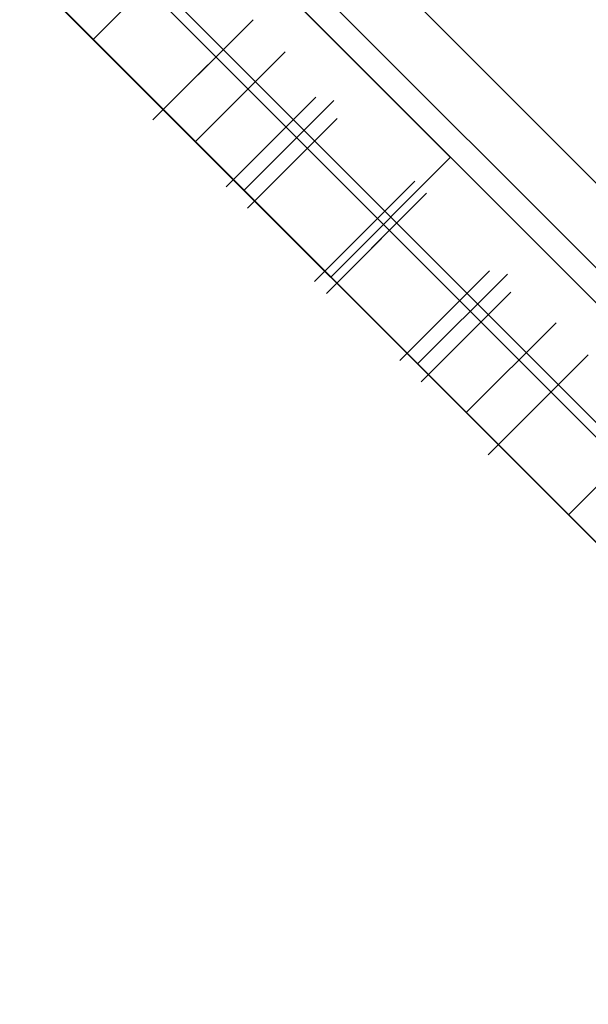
# Model space of a CAD drawing. Header units: millimetres. Extents: x -1030 to 192, y -442 to 180.
# Tile 225 of 256: x 132.43 to 139.15, y 115.62 to 127.26. Entities that reach past the tile are written whole.
import ezdxf

# ---------------------------------------------------------------- set-up
doc = ezdxf.new("R2010")
doc.units = ezdxf.units.MM
doc.header["$MEASUREMENT"] = 0
doc.layers.add('OVIDIO 120x60x72h', color=7, linetype='Continuous')

msp = doc.modelspace()

# ---------------------------------------------------------------- linework, layer by layer
at = {"layer": 'OVIDIO 120x60x72h', "extrusion": (-0.202852, -0.108979, 0.973126)}
for points in [[(-69.616, 231.68), (-69.616, 392.336)], [(-69.616, 392.336), (-69.616, 231.68)], [(-69.321, 392.336), (-69.321, 231.68)], [(-69.025, 392.336), (-69.025, 231.68)], [(-69.025, 231.68), (-69.025, 392.336)]]:
    msp.add_lwpolyline(points, dxfattribs=at)
at = {"layer": 'OVIDIO 120x60x72h', "extrusion": (-0.235702, -0.235702, 0.942809)}
for points in [[(6.513, 365.663), (6.513, 474.74)], [(7.461, 474.74), (7.461, 365.663)], [(9.359, 365.663), (9.359, 474.74)], [(10.307, 474.74), (10.307, 365.663)], [(8.134, 459.241), (8.134, 353.833)], [(8.067, 455.461), (8.067, 350.921)]]:
    msp.add_lwpolyline(points, dxfattribs=at)
at = {"layer": 'OVIDIO 120x60x72h', "extrusion": (-0.265352, 0.881274, -0.39108)}
msp.add_lwpolyline([(-192.666, 684.197), (-150.798, 629.818)], dxfattribs=at)
at = {"layer": 'OVIDIO 120x60x72h', "extrusion": (-0.108979, -0.202852, 0.973126)}
for points in [[(85.131, 226.962), (85.131, 387.618)], [(85.131, 387.618), (85.131, 226.962)], [(85.427, 387.618), (85.427, 226.962)], [(85.722, 387.618), (85.722, 226.962)], [(85.722, 226.962), (85.722, 387.618)]]:
    msp.add_lwpolyline(points, dxfattribs=at)
at = {"layer": 'OVIDIO 120x60x72h', "extrusion": (-0.046296, -0.021464, 0.998697)}
for points in [[(-74.483, 134.382), (-74.483, 234.893)], [(-72.997, 133.413), (-72.997, 234.718)]]:
    msp.add_lwpolyline(points, dxfattribs=at)
at = {"layer": 'OVIDIO 120x60x72h', "extrusion": (0.881274, -0.265352, -0.39108)}
msp.add_lwpolyline([(143.429, 635.183), (185.296, 689.563)], dxfattribs=at)
at = {"layer": 'OVIDIO 120x60x72h', "extrusion": (-0.021464, -0.046296, 0.998697)}
msp.add_lwpolyline([(90.276, 128.599), (90.276, 229.112)], dxfattribs=at)
at = {"layer": 'OVIDIO 120x60x72h'}
for points in [[(128.645, 135.922), (147.816, 116.752)], [(147.602, 116.965), (128.859, 135.709)], [(131.796, 131.357), (143.251, 119.902)], [(142.544, 120.609), (132.503, 130.65)], [(132.503, 130.65), (142.544, 120.609)], [(130.382, 129.943), (141.837, 118.488)], [(131.796, 129.943), (141.837, 119.902)], [(131.089, 129.236), (141.13, 119.195)], [(141.13, 119.195), (131.089, 129.236)], [(134.042, 129.111), (141.005, 122.149)], [(141.005, 122.149), (134.042, 129.111)], [(140.303, 123.265), (135.158, 128.409)], [(133.301, 127.024), (134.361, 128.085)], [(134.361, 128.085), (133.301, 127.024)], [(132.628, 127.697), (139.59, 120.734)], [(139.59, 120.734), (136.109, 124.216), (132.628, 127.697)], [(139.303, 122.265), (134.158, 127.409)], [(135.19, 127.256), (134.129, 126.195)], [(134.129, 126.195), (135.19, 127.256)], [(135.19, 127.256), (134.129, 126.195)], [(134.509, 125.816), (135.57, 126.876)], [(135.57, 126.876), (134.509, 125.816)], [(136.144, 126.302), (135.084, 125.241)], [(137.523, 125.63), (136.109, 124.216)], [(136.038, 124.286), (137.099, 125.347)], [(137.099, 125.347), (136.038, 124.286)], [(137.099, 125.347), (136.038, 124.286)], [(136.18, 124.145), (137.24, 125.206)], [(137.24, 125.206), (136.18, 124.145)], [(137.24, 125.206), (136.18, 124.145)], [(138.195, 124.251), (137.134, 123.19)], [(138.77, 123.676), (137.709, 122.616)], [(137.709, 122.616), (138.77, 123.676)], [(139.15, 123.296), (138.089, 122.236)], [(139.15, 123.296), (138.089, 122.236)], [(138.089, 122.236), (139.15, 123.296)], [(138.917, 121.407), (139.978, 122.468)], [(139.978, 122.468), (138.917, 121.407)]]:
    msp.add_lwpolyline(points, dxfattribs=at)
at = {"layer": 'OVIDIO 120x60x72h', "extrusion": (0.015219, -0.015219, 0.999768)}
msp.add_lwpolyline([(119.149, 141.173), (128.527, 131.798)], dxfattribs=at)
at = {"layer": 'OVIDIO 120x60x72h', "extrusion": (0.999884, 0.000231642, -0.015217)}
msp.add_lwpolyline([(133.622, 37.502), (126.164, 527.334)], dxfattribs=at)
at = {"layer": 'OVIDIO 120x60x72h', "extrusion": (0.324768, -0.324768, 0.888285)}
for points in [[(185.577, 314.145), (185.577, 321.231)], [(185.577, 321.231), (185.577, 314.145)], [(184.827, 314.145), (184.827, 321.231)], [(184.077, 321.231), (184.077, 314.145)], [(184.077, 314.145), (184.077, 321.231)]]:
    msp.add_lwpolyline(points, dxfattribs=at)
at = {"layer": 'OVIDIO 120x60x72h', "extrusion": (0.288675, 0.866025, 0.408248)}
for points in [[(-83.647, -10.575), (-86.292, -7.336)], [(-86.292, -7.336), (-83.647, -10.575)]]:
    msp.add_lwpolyline(points, dxfattribs=at)
at = {"layer": 'OVIDIO 120x60x72h', "extrusion": (0.707107, 0.707107, 0)}
for points in [[(-5.61, 67.535), (-5.609, 67.439), (-5.605, 67.343), (-5.6, 67.246), (-5.591, 67.15), (-5.581, 67.053), (-5.568, 66.956), (-5.552, 66.859), (-5.535, 66.762), (-5.514, 66.666), (-5.492, 66.57), (-5.467, 66.474), (-5.439, 66.379), (-5.409, 66.284), (-5.377, 66.19), (-5.342, 66.097), (-5.306, 66.004), (-5.266, 65.913), (-5.225, 65.823), (-5.181, 65.733), (-5.135, 65.645), (-5.088, 65.559), (-5.038, 65.473), (-4.986, 65.389), (-4.932, 65.307), (-4.876, 65.226), (-4.818, 65.146), (-4.759, 65.068), (-4.698, 64.992), (-4.635, 64.918), (-4.571, 64.846), (-4.505, 64.775), (-4.438, 64.707)], [(-6.782, 670.16), (-6.715, 670.091), (-6.649, 670.021), (-6.585, 669.948), (-6.522, 669.874), (-6.461, 669.798), (-6.402, 669.721), (-6.344, 669.641), (-6.289, 669.56), (-6.235, 669.478), (-6.183, 669.394), (-6.133, 669.308), (-6.085, 669.221), (-6.039, 669.133), (-5.995, 669.044), (-5.954, 668.954), (-5.915, 668.862), (-5.878, 668.77), (-5.843, 668.677), (-5.811, 668.583), (-5.781, 668.488), (-5.753, 668.393), (-5.728, 668.297), (-5.706, 668.201), (-5.685, 668.104), (-5.668, 668.008), (-5.652, 667.911), (-5.639, 667.814), (-5.629, 667.717), (-5.62, 667.62), (-5.615, 667.524), (-5.611, 667.427), (-5.61, 667.331)], [(-5.61, 667.331), (-5.611, 667.427), (-5.615, 667.524), (-5.62, 667.62), (-5.629, 667.717), (-5.639, 667.814), (-5.652, 667.911), (-5.668, 668.008), (-5.685, 668.104), (-5.706, 668.201), (-5.728, 668.297), (-5.753, 668.393), (-5.781, 668.488), (-5.811, 668.583), (-5.843, 668.677), (-5.878, 668.77), (-5.915, 668.862), (-5.954, 668.954), (-5.995, 669.044), (-6.039, 669.133), (-6.085, 669.221), (-6.133, 669.308), (-6.183, 669.394), (-6.235, 669.478), (-6.289, 669.56), (-6.344, 669.641), (-6.402, 669.721), (-6.461, 669.798), (-6.522, 669.874), (-6.585, 669.948), (-6.649, 670.021), (-6.715, 670.091), (-6.782, 670.16)], [(-5.61, 67.535), (-5.609, 67.439), (-5.605, 67.343), (-5.6, 67.246), (-5.591, 67.15), (-5.581, 67.053), (-5.568, 66.956), (-5.552, 66.859), (-5.535, 66.762), (-5.514, 66.666), (-5.492, 66.57), (-5.467, 66.474), (-5.439, 66.379), (-5.409, 66.284), (-5.377, 66.19), (-5.342, 66.097), (-5.306, 66.004), (-5.266, 65.913), (-5.225, 65.823), (-5.181, 65.733), (-5.135, 65.645), (-5.088, 65.559), (-5.038, 65.473), (-4.986, 65.389), (-4.932, 65.307), (-4.876, 65.226), (-4.818, 65.146), (-4.759, 65.068), (-4.698, 64.992), (-4.635, 64.918), (-4.571, 64.846), (-4.505, 64.775), (-4.438, 64.707)], [(-4.438, 64.707), (-4.505, 64.775), (-4.571, 64.846), (-4.635, 64.918), (-4.698, 64.992), (-4.759, 65.068), (-4.818, 65.146), (-4.876, 65.226), (-4.932, 65.307), (-4.986, 65.389), (-5.038, 65.473), (-5.088, 65.559), (-5.135, 65.645), (-5.181, 65.733), (-5.225, 65.823), (-5.266, 65.913), (-5.306, 66.004), (-5.342, 66.097), (-5.377, 66.19), (-5.409, 66.284), (-5.439, 66.379), (-5.467, 66.474), (-5.492, 66.57), (-5.514, 66.666), (-5.535, 66.762), (-5.552, 66.859), (-5.568, 66.956), (-5.581, 67.053), (-5.591, 67.15), (-5.6, 67.246), (-5.605, 67.343), (-5.609, 67.439), (-5.61, 67.535)], [(-8.31, 692.312), (-8.308, 692.442), (-8.301, 692.574), (-8.291, 692.706), (-8.275, 692.839), (-8.255, 692.972), (-8.23, 693.106), (-8.201, 693.239), (-8.167, 693.372), (-8.128, 693.504), (-8.085, 693.635), (-8.036, 693.765), (-7.984, 693.894), (-7.955, 693.958), (-7.926, 694.022), (-7.896, 694.085), (-7.864, 694.147), (-7.831, 694.209), (-7.798, 694.27), (-7.763, 694.331), (-7.727, 694.391), (-7.69, 694.451), (-7.652, 694.51), (-7.613, 694.568), (-7.573, 694.626), (-7.532, 694.682), (-7.49, 694.738), (-7.447, 694.793), (-7.403, 694.848), (-7.313, 694.954), (-7.219, 695.057), (-7.123, 695.156), (-7.023, 695.251), (-6.921, 695.342), (-6.816, 695.429), (-6.709, 695.513), (-6.6, 695.592), (-6.489, 695.666), (-6.376, 695.737), (-6.262, 695.803), (-6.147, 695.865)], [(-6.147, 695.865), (-6.262, 695.803), (-6.376, 695.737), (-6.489, 695.666), (-6.6, 695.592), (-6.709, 695.513), (-6.816, 695.429), (-6.921, 695.342), (-7.023, 695.251), (-7.123, 695.156), (-7.219, 695.057), (-7.313, 694.954), (-7.403, 694.848), (-7.447, 694.793), (-7.49, 694.738), (-7.532, 694.682), (-7.573, 694.626), (-7.613, 694.568), (-7.652, 694.51), (-7.69, 694.451), (-7.727, 694.391), (-7.763, 694.331), (-7.798, 694.27), (-7.831, 694.209), (-7.864, 694.147), (-7.896, 694.085), (-7.926, 694.022), (-7.955, 693.958), (-7.984, 693.894), (-8.036, 693.765), (-8.085, 693.635), (-8.128, 693.504), (-8.167, 693.372), (-8.201, 693.239), (-8.23, 693.106), (-8.255, 692.972), (-8.275, 692.839), (-8.291, 692.706), (-8.301, 692.574), (-8.308, 692.442), (-8.31, 692.312)], [(-6.782, 670.16), (-6.715, 670.092), (-6.649, 670.021), (-6.585, 669.949), (-6.523, 669.875), (-6.462, 669.799), (-6.402, 669.721), (-6.345, 669.641), (-6.289, 669.56), (-6.235, 669.478), (-6.183, 669.394), (-6.133, 669.308), (-6.085, 669.222), (-6.039, 669.134), (-5.995, 669.044), (-5.954, 668.954), (-5.915, 668.862), (-5.878, 668.77), (-5.843, 668.677), (-5.811, 668.583), (-5.781, 668.488), (-5.753, 668.393), (-5.728, 668.297), (-5.706, 668.201), (-5.685, 668.104), (-5.668, 668.008), (-5.652, 667.911), (-5.639, 667.814), (-5.629, 667.717), (-5.62, 667.62), (-5.615, 667.524), (-5.611, 667.427), (-5.61, 667.331)], [(-8.31, 692.312), (-8.308, 692.442), (-8.301, 692.574), (-8.291, 692.706), (-8.275, 692.839), (-8.255, 692.972), (-8.23, 693.106), (-8.201, 693.239), (-8.167, 693.372), (-8.128, 693.504), (-8.085, 693.635), (-8.036, 693.765), (-7.984, 693.894), (-7.955, 693.958), (-7.926, 694.022), (-7.896, 694.085), (-7.864, 694.147), (-7.831, 694.209), (-7.798, 694.27), (-7.763, 694.331), (-7.727, 694.391), (-7.69, 694.451), (-7.652, 694.51), (-7.613, 694.568), (-7.573, 694.626), (-7.532, 694.682), (-7.49, 694.738), (-7.447, 694.793), (-7.403, 694.848), (-7.313, 694.954), (-7.219, 695.057), (-7.123, 695.156), (-7.023, 695.251), (-6.921, 695.342), (-6.816, 695.429), (-6.709, 695.513), (-6.6, 695.592), (-6.489, 695.666), (-6.376, 695.737), (-6.262, 695.803), (-6.147, 695.865)], [(-6.782, 670.16), (-6.715, 670.092), (-6.649, 670.021), (-6.585, 669.949), (-6.523, 669.875), (-6.462, 669.799), (-6.402, 669.721), (-6.345, 669.641), (-6.289, 669.56), (-6.235, 669.478), (-6.183, 669.394), (-6.133, 669.308), (-6.085, 669.222), (-6.039, 669.134), (-5.995, 669.044), (-5.954, 668.954), (-5.915, 668.863), (-5.878, 668.77), (-5.843, 668.677), (-5.811, 668.583), (-5.781, 668.488), (-5.754, 668.393), (-5.728, 668.297), (-5.706, 668.201), (-5.685, 668.105), (-5.668, 668.008), (-5.652, 667.911), (-5.639, 667.814), (-5.629, 667.717), (-5.62, 667.62), (-5.615, 667.524), (-5.611, 667.428), (-5.61, 667.332)], [(-5.61, 667.332), (-5.611, 667.428), (-5.615, 667.524), (-5.62, 667.62), (-5.629, 667.717), (-5.639, 667.814), (-5.652, 667.911), (-5.668, 668.008), (-5.685, 668.105), (-5.706, 668.201), (-5.728, 668.297), (-5.754, 668.393), (-5.781, 668.488), (-5.811, 668.583), (-5.843, 668.677), (-5.878, 668.77), (-5.915, 668.863), (-5.954, 668.954), (-5.995, 669.044), (-6.039, 669.134), (-6.085, 669.222), (-6.133, 669.308), (-6.183, 669.394), (-6.235, 669.478), (-6.289, 669.56), (-6.345, 669.641), (-6.402, 669.721), (-6.462, 669.799), (-6.523, 669.875), (-6.585, 669.949), (-6.649, 670.021), (-6.715, 670.092), (-6.782, 670.16)], [(-8.31, 673.345), (-8.309, 673.249), (-8.305, 673.152), (-8.3, 673.056), (-8.291, 672.959), (-8.281, 672.862), (-8.268, 672.765), (-8.252, 672.668), (-8.235, 672.572), (-8.214, 672.475), (-8.192, 672.379), (-8.166, 672.283), (-8.139, 672.188), (-8.109, 672.093), (-8.077, 671.999), (-8.042, 671.906), (-8.005, 671.814), (-7.966, 671.722), (-7.925, 671.632), (-7.881, 671.543), (-7.835, 671.455), (-7.787, 671.368), (-7.737, 671.282), (-7.685, 671.198), (-7.631, 671.116), (-7.575, 671.035), (-7.518, 670.955), (-7.458, 670.878), (-7.397, 670.802), (-7.335, 670.728), (-7.271, 670.655), (-7.205, 670.585), (-7.138, 670.516)], [(-7.138, 670.516), (-7.205, 670.585), (-7.271, 670.655), (-7.335, 670.728), (-7.397, 670.802), (-7.458, 670.878), (-7.518, 670.955), (-7.575, 671.035), (-7.631, 671.116), (-7.685, 671.198), (-7.737, 671.282), (-7.787, 671.368), (-7.835, 671.455), (-7.881, 671.543), (-7.925, 671.632), (-7.966, 671.722), (-8.005, 671.814), (-8.042, 671.906), (-8.077, 671.999), (-8.109, 672.093), (-8.139, 672.188), (-8.166, 672.283), (-8.192, 672.379), (-8.214, 672.475), (-8.235, 672.572), (-8.252, 672.668), (-8.268, 672.765), (-8.281, 672.862), (-8.291, 672.959), (-8.3, 673.056), (-8.305, 673.152), (-8.309, 673.249), (-8.31, 673.345)], [(-6.147, 695.865), (-6.262, 695.803), (-6.376, 695.737), (-6.489, 695.666), (-6.6, 695.592), (-6.709, 695.513), (-6.816, 695.429), (-6.921, 695.342), (-7.023, 695.251), (-7.123, 695.156), (-7.219, 695.057), (-7.313, 694.954), (-7.403, 694.848), (-7.447, 694.793), (-7.49, 694.738), (-7.532, 694.682), (-7.573, 694.626), (-7.613, 694.568), (-7.652, 694.51), (-7.69, 694.451), (-7.727, 694.391), (-7.763, 694.331), (-7.798, 694.27), (-7.831, 694.209), (-7.864, 694.147), (-7.896, 694.085), (-7.926, 694.022), (-7.955, 693.958), (-7.984, 693.894), (-8.036, 693.765), (-8.085, 693.635), (-8.128, 693.504), (-8.167, 693.372), (-8.201, 693.239), (-8.23, 693.106), (-8.255, 692.972), (-8.275, 692.839), (-8.291, 692.706), (-8.301, 692.574), (-8.308, 692.442), (-8.31, 692.312)], [(-8.31, 692.312), (-8.308, 692.442), (-8.301, 692.574), (-8.291, 692.706), (-8.275, 692.839), (-8.255, 692.972), (-8.23, 693.106), (-8.201, 693.239), (-8.167, 693.372), (-8.128, 693.504), (-8.085, 693.635), (-8.036, 693.765), (-7.984, 693.894), (-7.955, 693.958), (-7.926, 694.022), (-7.896, 694.085), (-7.864, 694.147), (-7.831, 694.209), (-7.798, 694.27), (-7.763, 694.331), (-7.727, 694.391), (-7.69, 694.451), (-7.652, 694.51), (-7.613, 694.568), (-7.573, 694.626), (-7.532, 694.682), (-7.49, 694.738), (-7.447, 694.793), (-7.403, 694.848), (-7.313, 694.954), (-7.219, 695.057), (-7.123, 695.156), (-7.023, 695.251), (-6.921, 695.342), (-6.816, 695.429), (-6.709, 695.513), (-6.6, 695.592), (-6.489, 695.666), (-6.376, 695.737), (-6.262, 695.803), (-6.147, 695.865)], [(-8.31, 673.345), (-8.309, 673.249), (-8.305, 673.153), (-8.3, 673.056), (-8.291, 672.959), (-8.281, 672.863), (-8.268, 672.766), (-8.252, 672.669), (-8.235, 672.572), (-8.214, 672.475), (-8.192, 672.379), (-8.167, 672.284), (-8.139, 672.188), (-8.109, 672.094), (-8.077, 672), (-8.042, 671.906), (-8.005, 671.814), (-7.966, 671.723), (-7.925, 671.632), (-7.881, 671.543), (-7.835, 671.455), (-7.787, 671.368), (-7.737, 671.283), (-7.685, 671.199), (-7.631, 671.116), (-7.576, 671.035), (-7.518, 670.956), (-7.459, 670.878), (-7.398, 670.802), (-7.335, 670.728), (-7.271, 670.655), (-7.205, 670.585), (-7.138, 670.516)], [(-8.51, 673.345), (-8.511, 673.249), (-8.515, 673.152), (-8.52, 673.056), (-8.529, 672.959), (-8.539, 672.862), (-8.552, 672.765), (-8.568, 672.668), (-8.585, 672.572), (-8.606, 672.475), (-8.628, 672.379), (-8.654, 672.283), (-8.681, 672.188), (-8.711, 672.093), (-8.743, 671.999), (-8.778, 671.906), (-8.815, 671.814), (-8.854, 671.722), (-8.895, 671.632), (-8.939, 671.543), (-8.985, 671.455), (-9.033, 671.368), (-9.083, 671.282), (-9.135, 671.198), (-9.189, 671.116), (-9.245, 671.035), (-9.302, 670.955), (-9.362, 670.878), (-9.423, 670.802), (-9.485, 670.728), (-9.549, 670.655), (-9.615, 670.585), (-9.682, 670.516)], [(-10.673, 695.865), (-10.558, 695.803), (-10.444, 695.737), (-10.331, 695.666), (-10.22, 695.592), (-10.111, 695.513), (-10.004, 695.429), (-9.899, 695.342), (-9.797, 695.251), (-9.697, 695.156), (-9.601, 695.057), (-9.507, 694.954), (-9.417, 694.848), (-9.373, 694.793), (-9.33, 694.738), (-9.288, 694.682), (-9.247, 694.626), (-9.207, 694.568), (-9.168, 694.51), (-9.13, 694.451), (-9.093, 694.391), (-9.057, 694.331), (-9.022, 694.27), (-8.989, 694.209), (-8.956, 694.147), (-8.924, 694.085), (-8.894, 694.022), (-8.865, 693.958), (-8.836, 693.894), (-8.784, 693.765), (-8.735, 693.635), (-8.692, 693.504), (-8.653, 693.372), (-8.619, 693.239), (-8.59, 693.106), (-8.565, 692.972), (-8.545, 692.839), (-8.529, 692.706), (-8.519, 692.574), (-8.512, 692.442), (-8.51, 692.312)], [(-9.682, 670.516), (-9.615, 670.585), (-9.549, 670.655), (-9.485, 670.728), (-9.423, 670.802), (-9.362, 670.878), (-9.302, 670.955), (-9.245, 671.035), (-9.189, 671.116), (-9.135, 671.198), (-9.083, 671.282), (-9.033, 671.368), (-8.985, 671.455), (-8.939, 671.543), (-8.895, 671.632), (-8.854, 671.722), (-8.815, 671.814), (-8.778, 671.906), (-8.743, 671.999), (-8.711, 672.093), (-8.681, 672.188), (-8.654, 672.283), (-8.628, 672.379), (-8.606, 672.475), (-8.585, 672.572), (-8.568, 672.668), (-8.552, 672.765), (-8.539, 672.862), (-8.529, 672.959), (-8.52, 673.056), (-8.515, 673.152), (-8.511, 673.249), (-8.51, 673.345)], [(-8.51, 692.312), (-8.512, 692.442), (-8.519, 692.574), (-8.529, 692.706), (-8.545, 692.839), (-8.565, 692.972), (-8.59, 693.106), (-8.619, 693.239), (-8.653, 693.372), (-8.692, 693.504), (-8.735, 693.635), (-8.784, 693.765), (-8.836, 693.894), (-8.865, 693.958), (-8.894, 694.022), (-8.924, 694.085), (-8.956, 694.147), (-8.989, 694.209), (-9.022, 694.27), (-9.057, 694.331), (-9.093, 694.391), (-9.13, 694.451), (-9.168, 694.51), (-9.207, 694.568), (-9.247, 694.626), (-9.288, 694.682), (-9.33, 694.738), (-9.373, 694.793), (-9.417, 694.848), (-9.507, 694.954), (-9.601, 695.057), (-9.697, 695.156), (-9.797, 695.251), (-9.899, 695.342), (-10.004, 695.429), (-10.111, 695.513), (-10.22, 695.592), (-10.331, 695.666), (-10.444, 695.737), (-10.558, 695.803), (-10.673, 695.865)], [(-8.31, 673.345), (-8.309, 673.249), (-8.305, 673.153), (-8.3, 673.056), (-8.291, 672.959), (-8.281, 672.863), (-8.268, 672.766), (-8.252, 672.669), (-8.235, 672.572), (-8.214, 672.475), (-8.192, 672.379), (-8.167, 672.284), (-8.139, 672.188), (-8.109, 672.094), (-8.077, 672), (-8.042, 671.906), (-8.005, 671.814), (-7.966, 671.723), (-7.925, 671.632), (-7.881, 671.543), (-7.835, 671.455), (-7.787, 671.368), (-7.737, 671.283), (-7.685, 671.199), (-7.631, 671.116), (-7.576, 671.035), (-7.518, 670.956), (-7.459, 670.878), (-7.398, 670.802), (-7.335, 670.728), (-7.271, 670.655), (-7.205, 670.585), (-7.138, 670.516)], [(-7.138, 670.516), (-7.205, 670.585), (-7.271, 670.655), (-7.335, 670.728), (-7.398, 670.802), (-7.459, 670.878), (-7.518, 670.956), (-7.576, 671.035), (-7.631, 671.116), (-7.685, 671.199), (-7.737, 671.283), (-7.787, 671.368), (-7.835, 671.455), (-7.881, 671.543), (-7.925, 671.632), (-7.966, 671.723), (-8.005, 671.814), (-8.042, 671.906), (-8.077, 672), (-8.109, 672.094), (-8.139, 672.188), (-8.167, 672.284), (-8.192, 672.379), (-8.214, 672.475), (-8.235, 672.572), (-8.252, 672.669), (-8.268, 672.766), (-8.281, 672.863), (-8.291, 672.959), (-8.3, 673.056), (-8.305, 673.153), (-8.309, 673.249), (-8.31, 673.345)], [(-8.51, 673.345), (-8.511, 673.249), (-8.515, 673.152), (-8.52, 673.056), (-8.529, 672.959), (-8.539, 672.862), (-8.552, 672.765), (-8.568, 672.669), (-8.585, 672.572), (-8.606, 672.475), (-8.628, 672.379), (-8.653, 672.283), (-8.681, 672.188), (-8.711, 672.094), (-8.743, 672), (-8.778, 671.906), (-8.815, 671.814), (-8.854, 671.723), (-8.895, 671.632), (-8.939, 671.543), (-8.985, 671.455), (-9.033, 671.368), (-9.083, 671.283), (-9.135, 671.199), (-9.188, 671.116), (-9.244, 671.035), (-9.302, 670.956), (-9.361, 670.878), (-9.422, 670.802), (-9.485, 670.728), (-9.549, 670.656), (-9.615, 670.585), (-9.682, 670.516)], [(-8.51, 692.312), (-8.512, 692.442), (-8.519, 692.574), (-8.529, 692.706), (-8.545, 692.839), (-8.565, 692.972), (-8.59, 693.106), (-8.619, 693.239), (-8.653, 693.372), (-8.692, 693.504), (-8.735, 693.635), (-8.784, 693.765), (-8.836, 693.894), (-8.865, 693.958), (-8.894, 694.022), (-8.924, 694.085), (-8.956, 694.147), (-8.989, 694.209), (-9.022, 694.27), (-9.057, 694.331), (-9.093, 694.391), (-9.13, 694.451), (-9.168, 694.51), (-9.207, 694.568), (-9.247, 694.626), (-9.288, 694.682), (-9.33, 694.738), (-9.373, 694.793), (-9.417, 694.848), (-9.507, 694.954), (-9.601, 695.057), (-9.697, 695.156), (-9.797, 695.251), (-9.899, 695.342), (-10.004, 695.429), (-10.111, 695.513), (-10.22, 695.592), (-10.331, 695.666), (-10.444, 695.737), (-10.558, 695.803), (-10.673, 695.865)], [(-9.682, 670.516), (-9.615, 670.585), (-9.549, 670.655), (-9.485, 670.728), (-9.422, 670.802), (-9.361, 670.878), (-9.302, 670.956), (-9.244, 671.035), (-9.189, 671.116), (-9.135, 671.199), (-9.083, 671.283), (-9.033, 671.368), (-8.985, 671.455), (-8.939, 671.543), (-8.895, 671.632), (-8.854, 671.723), (-8.815, 671.814), (-8.778, 671.906), (-8.743, 672), (-8.711, 672.094), (-8.681, 672.188), (-8.653, 672.284), (-8.628, 672.379), (-8.606, 672.475), (-8.585, 672.572), (-8.568, 672.669), (-8.552, 672.766), (-8.539, 672.863), (-8.529, 672.959), (-8.52, 673.056), (-8.515, 673.153), (-8.511, 673.249), (-8.51, 673.345)], [(-8.51, 692.312), (-8.512, 692.442), (-8.519, 692.574), (-8.529, 692.706), (-8.545, 692.839), (-8.565, 692.972), (-8.59, 693.106), (-8.619, 693.239), (-8.653, 693.372), (-8.692, 693.504), (-8.735, 693.635), (-8.784, 693.765), (-8.836, 693.894), (-8.865, 693.958), (-8.894, 694.022), (-8.924, 694.085), (-8.956, 694.147), (-8.989, 694.209), (-9.022, 694.27), (-9.057, 694.331), (-9.093, 694.391), (-9.13, 694.451), (-9.168, 694.51), (-9.207, 694.568), (-9.247, 694.626), (-9.288, 694.682), (-9.33, 694.738), (-9.373, 694.793), (-9.417, 694.848), (-9.507, 694.954), (-9.601, 695.057), (-9.697, 695.156), (-9.797, 695.251), (-9.899, 695.342), (-10.004, 695.429), (-10.111, 695.513), (-10.22, 695.592), (-10.331, 695.666), (-10.444, 695.737), (-10.558, 695.803), (-10.673, 695.865)], [(-10.673, 695.865), (-10.558, 695.803), (-10.444, 695.737), (-10.331, 695.666), (-10.22, 695.592), (-10.111, 695.513), (-10.004, 695.429), (-9.899, 695.342), (-9.797, 695.251), (-9.697, 695.156), (-9.601, 695.057), (-9.507, 694.954), (-9.417, 694.848), (-9.373, 694.793), (-9.33, 694.738), (-9.288, 694.682), (-9.247, 694.626), (-9.207, 694.568), (-9.168, 694.51), (-9.13, 694.451), (-9.093, 694.391), (-9.057, 694.331), (-9.022, 694.27), (-8.989, 694.209), (-8.956, 694.147), (-8.924, 694.085), (-8.894, 694.022), (-8.865, 693.958), (-8.836, 693.894), (-8.784, 693.765), (-8.735, 693.635), (-8.692, 693.504), (-8.653, 693.372), (-8.619, 693.239), (-8.59, 693.106), (-8.565, 692.972), (-8.545, 692.839), (-8.529, 692.706), (-8.519, 692.574), (-8.512, 692.442), (-8.51, 692.312)], [(-8.51, 673.345), (-8.511, 673.249), (-8.515, 673.153), (-8.52, 673.056), (-8.529, 672.959), (-8.539, 672.863), (-8.552, 672.766), (-8.568, 672.669), (-8.585, 672.572), (-8.606, 672.475), (-8.628, 672.379), (-8.653, 672.284), (-8.681, 672.188), (-8.711, 672.094), (-8.743, 672), (-8.778, 671.906), (-8.815, 671.814), (-8.854, 671.723), (-8.895, 671.632), (-8.939, 671.543), (-8.985, 671.455), (-9.033, 671.368), (-9.083, 671.283), (-9.135, 671.199), (-9.189, 671.116), (-9.244, 671.035), (-9.302, 670.956), (-9.361, 670.878), (-9.422, 670.802), (-9.485, 670.728), (-9.549, 670.655), (-9.615, 670.585), (-9.682, 670.516)], [(-10.038, 670.16), (-10.105, 670.091), (-10.171, 670.021), (-10.235, 669.948), (-10.298, 669.874), (-10.359, 669.798), (-10.418, 669.721), (-10.476, 669.641), (-10.531, 669.56), (-10.585, 669.478), (-10.637, 669.394), (-10.687, 669.308), (-10.735, 669.221), (-10.781, 669.133), (-10.825, 669.044), (-10.866, 668.954), (-10.905, 668.862), (-10.942, 668.77), (-10.977, 668.677), (-11.009, 668.583), (-11.039, 668.488), (-11.067, 668.393), (-11.092, 668.297), (-11.114, 668.201), (-11.135, 668.104), (-11.152, 668.008), (-11.168, 667.911), (-11.181, 667.814), (-11.191, 667.717), (-11.2, 667.62), (-11.205, 667.524), (-11.209, 667.427), (-11.21, 667.331)], [(-11.21, 667.331), (-11.209, 667.427), (-11.205, 667.524), (-11.2, 667.62), (-11.191, 667.717), (-11.181, 667.814), (-11.168, 667.911), (-11.152, 668.008), (-11.135, 668.104), (-11.114, 668.201), (-11.092, 668.297), (-11.067, 668.393), (-11.039, 668.488), (-11.009, 668.583), (-10.977, 668.677), (-10.942, 668.77), (-10.905, 668.862), (-10.866, 668.954), (-10.825, 669.044), (-10.781, 669.133), (-10.735, 669.221), (-10.687, 669.308), (-10.637, 669.394), (-10.585, 669.478), (-10.531, 669.56), (-10.476, 669.641), (-10.418, 669.721), (-10.359, 669.798), (-10.298, 669.874), (-10.235, 669.948), (-10.171, 670.021), (-10.105, 670.091), (-10.038, 670.16)], [(-10.038, 670.16), (-10.105, 670.092), (-10.171, 670.021), (-10.235, 669.949), (-10.297, 669.875), (-10.358, 669.799), (-10.418, 669.721), (-10.475, 669.642), (-10.531, 669.561), (-10.585, 669.478), (-10.637, 669.394), (-10.687, 669.309), (-10.735, 669.222), (-10.781, 669.134), (-10.825, 669.044), (-10.866, 668.954), (-10.905, 668.863), (-10.942, 668.77), (-10.977, 668.677), (-11.009, 668.583), (-11.039, 668.489), (-11.066, 668.393), (-11.092, 668.298), (-11.114, 668.201), (-11.134, 668.105), (-11.152, 668.008), (-11.168, 667.911), (-11.181, 667.814), (-11.191, 667.718), (-11.2, 667.621), (-11.205, 667.524), (-11.209, 667.428), (-11.21, 667.332)], [(-11.21, 67.535), (-11.211, 67.439), (-11.215, 67.343), (-11.22, 67.246), (-11.229, 67.15), (-11.239, 67.053), (-11.252, 66.956), (-11.268, 66.859), (-11.285, 66.762), (-11.306, 66.666), (-11.328, 66.57), (-11.353, 66.474), (-11.381, 66.379), (-11.411, 66.284), (-11.443, 66.19), (-11.478, 66.097), (-11.514, 66.004), (-11.554, 65.913), (-11.595, 65.823), (-11.639, 65.733), (-11.685, 65.645), (-11.733, 65.559), (-11.782, 65.473), (-11.834, 65.389), (-11.888, 65.307), (-11.944, 65.226), (-12.002, 65.146), (-12.061, 65.068), (-12.122, 64.992), (-12.185, 64.918), (-12.249, 64.846), (-12.315, 64.775), (-12.382, 64.707)], [(-11.21, 667.332), (-11.209, 667.428), (-11.205, 667.524), (-11.2, 667.62), (-11.191, 667.717), (-11.181, 667.814), (-11.168, 667.911), (-11.152, 668.008), (-11.135, 668.105), (-11.114, 668.201), (-11.092, 668.297), (-11.066, 668.393), (-11.039, 668.488), (-11.009, 668.583), (-10.977, 668.677), (-10.942, 668.77), (-10.905, 668.863), (-10.866, 668.954), (-10.825, 669.044), (-10.781, 669.134), (-10.735, 669.222), (-10.687, 669.308), (-10.637, 669.394), (-10.585, 669.478), (-10.531, 669.56), (-10.475, 669.641), (-10.418, 669.721), (-10.358, 669.799), (-10.297, 669.875), (-10.235, 669.949), (-10.171, 670.021), (-10.105, 670.092), (-10.038, 670.16)], [(-10.038, 670.16), (-10.105, 670.092), (-10.171, 670.021), (-10.235, 669.949), (-10.297, 669.875), (-10.358, 669.799), (-10.418, 669.721), (-10.475, 669.641), (-10.531, 669.56), (-10.585, 669.478), (-10.637, 669.394), (-10.687, 669.308), (-10.735, 669.222), (-10.781, 669.134), (-10.825, 669.044), (-10.866, 668.954), (-10.905, 668.863), (-10.942, 668.77), (-10.977, 668.677), (-11.009, 668.583), (-11.039, 668.488), (-11.066, 668.393), (-11.092, 668.297), (-11.114, 668.201), (-11.135, 668.105), (-11.152, 668.008), (-11.168, 667.911), (-11.181, 667.814), (-11.191, 667.717), (-11.2, 667.62), (-11.205, 667.524), (-11.209, 667.428), (-11.21, 667.332)], [(-11.21, 67.535), (-11.211, 67.439), (-11.215, 67.343), (-11.22, 67.246), (-11.229, 67.15), (-11.239, 67.053), (-11.252, 66.956), (-11.268, 66.859), (-11.285, 66.762), (-11.306, 66.666), (-11.328, 66.57), (-11.353, 66.474), (-11.381, 66.379), (-11.411, 66.284), (-11.443, 66.19), (-11.478, 66.097), (-11.514, 66.004), (-11.554, 65.913), (-11.595, 65.823), (-11.639, 65.733), (-11.685, 65.645), (-11.733, 65.559), (-11.782, 65.473), (-11.834, 65.389), (-11.888, 65.307), (-11.944, 65.226), (-12.002, 65.146), (-12.061, 65.068), (-12.122, 64.992), (-12.185, 64.918), (-12.249, 64.846), (-12.315, 64.775), (-12.382, 64.707)], [(-12.382, 64.707), (-12.315, 64.775), (-12.249, 64.846), (-12.185, 64.918), (-12.122, 64.992), (-12.061, 65.068), (-12.002, 65.146), (-11.944, 65.226), (-11.888, 65.307), (-11.834, 65.389), (-11.782, 65.473), (-11.733, 65.559), (-11.685, 65.645), (-11.639, 65.733), (-11.595, 65.823), (-11.554, 65.913), (-11.514, 66.004), (-11.478, 66.097), (-11.443, 66.19), (-11.411, 66.284), (-11.381, 66.379), (-11.353, 66.474), (-11.328, 66.57), (-11.306, 66.666), (-11.285, 66.762), (-11.268, 66.859), (-11.252, 66.956), (-11.239, 67.053), (-11.229, 67.15), (-11.22, 67.246), (-11.215, 67.343), (-11.211, 67.439), (-11.21, 67.535)], [(-11.21, 67.535), (-11.211, 67.439), (-11.215, 67.343), (-11.22, 67.246), (-11.229, 67.15), (-11.239, 67.053), (-11.252, 66.956), (-11.268, 66.859), (-11.285, 66.762), (-11.306, 66.666), (-11.328, 66.57), (-11.353, 66.474), (-11.381, 66.379), (-11.411, 66.284), (-11.443, 66.19), (-11.478, 66.097), (-11.514, 66.004), (-11.554, 65.913), (-11.595, 65.823), (-11.639, 65.733), (-11.685, 65.645), (-11.733, 65.559), (-11.782, 65.473), (-11.834, 65.389), (-11.888, 65.307), (-11.944, 65.226), (-12.002, 65.146), (-12.061, 65.068), (-12.122, 64.992), (-12.185, 64.918), (-12.249, 64.846), (-12.315, 64.775), (-12.382, 64.707)]]:
    msp.add_lwpolyline(points, dxfattribs=at)
at = {"layer": 'OVIDIO 120x60x72h', "extrusion": (0.000182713, 0.000182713, 1)}
for points in [[(135.068, 127.134), (134.007, 126.074)], [(134.007, 126.074), (135.068, 127.134)], [(139.028, 123.174), (137.967, 122.114)], [(137.967, 122.114), (139.028, 123.174)]]:
    msp.add_lwpolyline(points, dxfattribs=at)
at = {"layer": 'OVIDIO 120x60x72h', "extrusion": (1, 0, 0)}
for points in [[(127.256, 667.331), (127.256, 67.535)], [(127.256, 67.535), (127.256, 667.331)], [(126.726, 67.535), (126.726, 667.331)], [(126.195, 667.332), (126.195, 67.535)], [(126.195, 67.535), (126.195, 667.332)], [(125.63, 35.578), (125.63, 62.878)], [(125.347, 692.312), (125.347, 673.345)], [(125.347, 673.345), (125.347, 692.312)], [(124.817, 673.345), (124.817, 692.312)], [(124.675, 673.345), (124.675, 692.312)], [(124.286, 692.312), (124.286, 673.345)], [(124.286, 673.345), (124.286, 692.312)], [(124.216, 35.578), (124.216, 62.878)], [(124.145, 673.345), (124.145, 692.312)], [(124.145, 692.312), (124.145, 673.345)], [(122.766, 67.535), (122.766, 667.331)]]:
    msp.add_lwpolyline(points, dxfattribs=at)
at = {"layer": 'OVIDIO 120x60x72h', "extrusion": (0.666667, 0.666667, 0.333333)}
for points in [[(-6.513, 630.53), (-6.626, 630.494), (-6.74, 630.459), (-6.855, 630.427), (-6.971, 630.397), (-7.088, 630.37), (-7.205, 630.344), (-7.324, 630.321), (-7.443, 630.301), (-7.562, 630.282), (-7.682, 630.266), (-7.803, 630.253), (-7.924, 630.242), (-8.045, 630.233), (-8.167, 630.227), (-8.288, 630.223), (-8.41, 630.222), (-8.532, 630.223), (-8.653, 630.227), (-8.775, 630.233), (-8.896, 630.242), (-9.017, 630.253), (-9.138, 630.266), (-9.258, 630.282), (-9.377, 630.301), (-9.496, 630.321), (-9.615, 630.344), (-9.732, 630.37), (-9.849, 630.397), (-9.965, 630.427), (-10.08, 630.459), (-10.194, 630.494), (-10.307, 630.53)], [(-7.461, 633.376), (-7.518, 633.358), (-7.575, 633.341), (-7.632, 633.325), (-7.69, 633.31), (-7.749, 633.296), (-7.808, 633.283), (-7.867, 633.272), (-7.926, 633.261), (-7.986, 633.252), (-8.046, 633.244), (-8.107, 633.237), (-8.167, 633.232), (-8.228, 633.228), (-8.288, 633.225), (-8.349, 633.223), (-8.41, 633.222), (-8.471, 633.223), (-8.532, 633.225), (-8.592, 633.228), (-8.653, 633.232), (-8.713, 633.237), (-8.774, 633.244), (-8.834, 633.252), (-8.894, 633.261), (-8.953, 633.272), (-9.012, 633.283), (-9.071, 633.296), (-9.13, 633.31), (-9.188, 633.325), (-9.245, 633.341), (-9.302, 633.358), (-9.359, 633.376)]]:
    msp.add_lwpolyline(points, dxfattribs=at)
at = {"layer": 'OVIDIO 120x60x72h', "extrusion": (0.000129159, 0.000129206, 1)}
for points in [[(134.871, 125.28), (135.932, 126.341)], [(135.932, 126.341), (134.871, 125.28)], [(136.184, 126.089), (135.123, 125.028)], [(135.123, 125.028), (136.184, 126.089)]]:
    msp.add_lwpolyline(points, dxfattribs=at)
at = {"layer": 'OVIDIO 120x60x72h', "extrusion": (0.288793, 0.865975, 0.408272)}
for points in [[(-89.354, 545.618), (-89.036, 545.228)], [(-89.036, 545.228), (-89.354, 545.618)], [(-88.701, 545.503), (-89.019, 545.892)], [(-88.684, 546.167), (-88.365, 545.777)], [(-88.365, 545.777), (-88.684, 546.167)]]:
    msp.add_lwpolyline(points, dxfattribs=at)
at = {"layer": 'OVIDIO 120x60x72h', "extrusion": (-0.707107, 0.707107, 0)}
msp.add_lwpolyline([(-184.077, 62.878), (-184.078, 62.95), (-184.081, 63.023), (-184.085, 63.096), (-184.091, 63.168), (-184.099, 63.241), (-184.109, 63.314), (-184.121, 63.387), (-184.134, 63.46), (-184.149, 63.532), (-184.167, 63.604), (-184.185, 63.676), (-184.206, 63.748), (-184.229, 63.819), (-184.253, 63.889), (-184.279, 63.959), (-184.307, 64.028), (-184.336, 64.097), (-184.367, 64.165), (-184.4, 64.232), (-184.434, 64.297), (-184.47, 64.362), (-184.508, 64.426), (-184.547, 64.489), (-184.587, 64.551), (-184.629, 64.612), (-184.672, 64.671), (-184.716, 64.729), (-184.762, 64.786), (-184.809, 64.842), (-184.857, 64.896), (-184.906, 64.948), (-184.956, 65), (-185.007, 65.05), (-185.06, 65.099), (-185.114, 65.147), (-185.17, 65.194), (-185.226, 65.239), (-185.285, 65.284), (-185.344, 65.327), (-185.405, 65.369), (-185.466, 65.409), (-185.529, 65.448), (-185.593, 65.485), (-185.658, 65.521), (-185.724, 65.556), (-185.791, 65.589), (-185.859, 65.62), (-185.927, 65.649), (-185.997, 65.677), (-186.066, 65.703), (-186.137, 65.727), (-186.208, 65.75), (-186.279, 65.77), (-186.351, 65.789), (-186.424, 65.806), (-186.496, 65.821), (-186.569, 65.835), (-186.642, 65.846), (-186.714, 65.856), (-186.787, 65.864), (-186.86, 65.87), (-186.933, 65.875), (-187.005, 65.877), (-187.077, 65.878)], dxfattribs=at)
at = {"layer": 'OVIDIO 120x60x72h', "extrusion": (0.707107, -0.707107, 0)}
msp.add_lwpolyline([(186.077, 62.878), (186.078, 62.903), (186.079, 62.927), (186.08, 62.951), (186.082, 62.976), (186.085, 63), (186.088, 63.024), (186.092, 63.049), (186.097, 63.073), (186.102, 63.097), (186.107, 63.122), (186.114, 63.146), (186.121, 63.169), (186.128, 63.193), (186.136, 63.217), (186.145, 63.24), (186.154, 63.263), (186.164, 63.286), (186.175, 63.308), (186.186, 63.331), (186.197, 63.353), (186.209, 63.374), (186.221, 63.395), (186.234, 63.416), (186.248, 63.437), (186.262, 63.457), (186.276, 63.477), (186.291, 63.496), (186.306, 63.515), (186.322, 63.533), (186.337, 63.551), (186.354, 63.568), (186.37, 63.585), (186.387, 63.602), (186.405, 63.618), (186.423, 63.634), (186.441, 63.65), (186.46, 63.665), (186.479, 63.68), (186.499, 63.694), (186.519, 63.708), (186.539, 63.721), (186.56, 63.734), (186.581, 63.747), (186.603, 63.759), (186.625, 63.77), (186.647, 63.781), (186.67, 63.791), (186.693, 63.801), (186.716, 63.811), (186.739, 63.819), (186.763, 63.827), (186.786, 63.835), (186.81, 63.842), (186.834, 63.848), (186.858, 63.854), (186.883, 63.859), (186.907, 63.864), (186.931, 63.868), (186.956, 63.871), (186.98, 63.874), (187.004, 63.876), (187.029, 63.877), (187.053, 63.878), (187.077, 63.878)], dxfattribs=at)
at = {"layer": 'OVIDIO 120x60x72h', "extrusion": (0.000182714, 0.000182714, 1)}
for points in [[(136.976, 125.224), (135.915, 124.163)], [(135.915, 124.163), (136.976, 125.224)], [(136.057, 124.022), (137.117, 125.083)], [(137.117, 125.083), (136.057, 124.022)]]:
    msp.add_lwpolyline(points, dxfattribs=at)
at = {"layer": 'OVIDIO 120x60x72h', "extrusion": (0, 1, 0)}
for points in [[(-137.24, 692.312), (-137.24, 673.345)], [(-137.24, 673.345), (-137.24, 692.312)], [(-139.15, 667.331), (-139.15, 67.535)], [(-139.15, 67.535), (-139.15, 667.331)], [(-138.089, 67.535), (-138.089, 667.332)], [(-138.089, 667.332), (-138.089, 67.535)]]:
    msp.add_lwpolyline(points, dxfattribs=at)
at = {"layer": 'OVIDIO 120x60x72h', "extrusion": (0.000129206, 0.000129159, 1)}
for points in [[(137.983, 124.29), (136.922, 123.23)], [(136.922, 123.23), (137.983, 124.29)], [(138.235, 124.038), (137.174, 122.978)], [(137.174, 122.978), (138.235, 124.038)]]:
    msp.add_lwpolyline(points, dxfattribs=at)
at = {"layer": 'OVIDIO 120x60x72h', "extrusion": (0.865975, 0.288793, 0.408272)}
for points in [[(74.309, 542.548), (73.99, 542.158)], [(73.99, 542.158), (74.309, 542.548)], [(73.32, 542.706), (73.639, 543.096)], [(73.639, 543.096), (73.32, 542.706)]]:
    msp.add_lwpolyline(points, dxfattribs=at)
at = {"layer": 'OVIDIO 120x60x72h', "extrusion": (0.288793, 0.865975, -0.408272)}
msp.add_lwpolyline([(-91.613, 677.428), (-91.295, 677.818)], dxfattribs=at)
at = {"layer": 'OVIDIO 120x60x72h', "extrusion": (-0.324768, 0.324768, 0.888285)}
for points in [[(-185.577, 336.172), (-185.577, 329.086)], [(-185.577, 329.086), (-185.577, 336.172)], [(-184.827, 329.086), (-184.827, 336.172)], [(-184.077, 329.086), (-184.077, 336.172)], [(-184.077, 336.172), (-184.077, 329.086)]]:
    msp.add_lwpolyline(points, dxfattribs=at)
at = {"layer": 'OVIDIO 120x60x72h', "extrusion": (0.000231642, 0.999884, -0.015217)}
msp.add_lwpolyline([(-145.518, 37.321), (-138.061, 527.153)], dxfattribs=at)
at = {"layer": 'OVIDIO 120x60x72h', "extrusion": (-0.015219, 0.015219, 0.999768)}
msp.add_lwpolyline([(153.038, 107.292), (143.66, 116.668)], dxfattribs=at)
at = {"layer": 'OVIDIO 120x60x72h', "extrusion": (0.866025, 0.288675, 0.408248)}
for points in [[(68.603, -13.646), (71.247, -10.407)], [(71.247, -10.407), (68.603, -13.646)]]:
    msp.add_lwpolyline(points, dxfattribs=at)
at = {"layer": 'OVIDIO 120x60x72h', "extrusion": (0.045678, 0.114881, 0.992329)}
for points in [[(-89.44, -73.724), (-89.44, 35.192)], [(-90.128, -73.724), (-90.128, 35.191)]]:
    msp.add_lwpolyline(points, dxfattribs=at)

doc.saveas('drawing.dxf')
